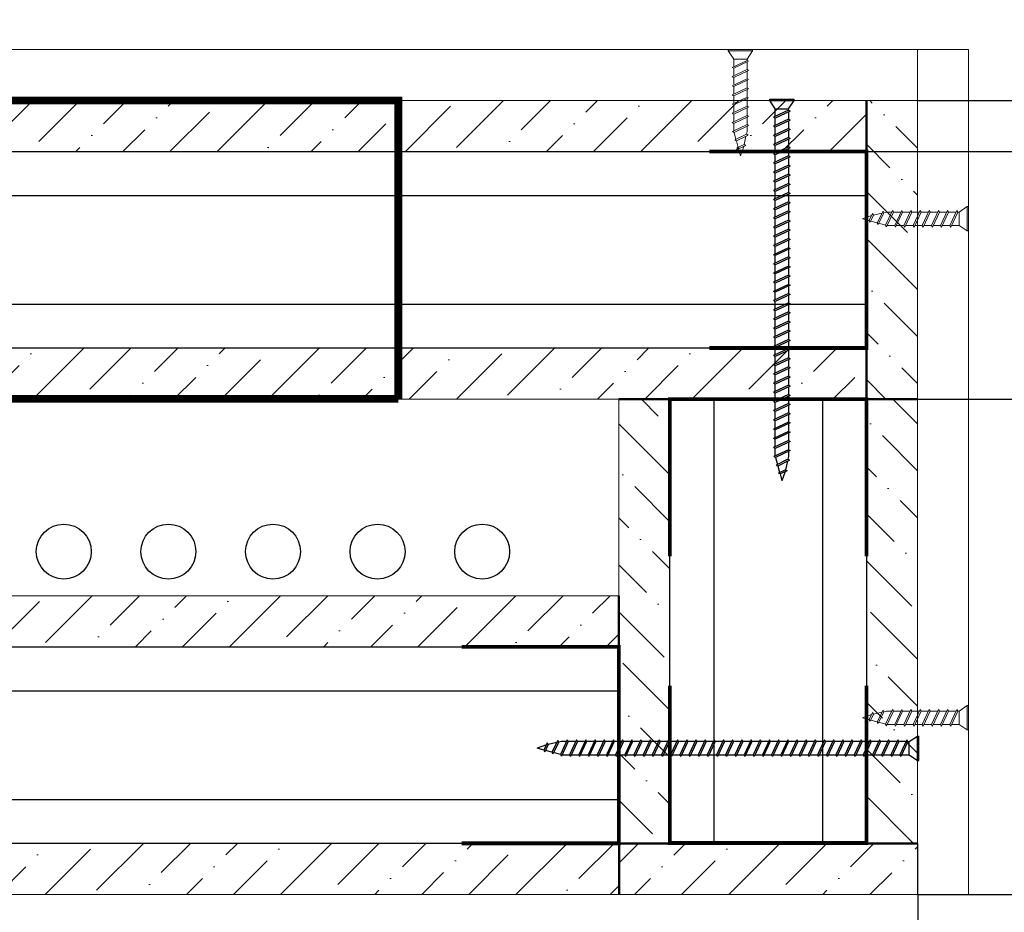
# Model space of a CAD drawing. Header units: millimetres. Extents: x 2030 to 88079, y 1212 to 81252.
# Tile 6 of 30: x 30199 to 34184, y 41047 to 44660. Entities that reach past the tile are written whole.
import ezdxf

# ---------------------------------------------------------------- set-up
doc = ezdxf.new("R2010")
doc.units = ezdxf.units.MM
doc.linetypes.add('HIDDEN2', pattern=[4.7625, 3.175, -1.5875])
doc.layers.add('01_Техстронг Плита', color=32, linetype='Continuous', lineweight=9)
doc.layers.add('Расходные материалы', color=252, linetype='Continuous', lineweight=9)
for name, color, linetype, lineweight, true_color in [('Анкеры и саморезы', 7, 'Continuous', 9, 0x000000), ('Размеры и выноски', 7, 'Continuous', 9, 0x000000), ('траверса', 7, 'Continuous', 9, 0x000000)]:
    doc.layers.add(name, color=color, linetype=linetype, lineweight=lineweight, true_color=true_color)
doc.layers.add('профиль', color=7, linetype='Continuous', true_color=0x000000)
doc.styles.add('ISOCPEUR', font='isocpeur.ttf')
doc.dimstyles.new('ISO-25', dxfattribs={"dimtxt": 2.5, "dimasz": 2.5, "dimexe": 1.25, "dimexo": 0.625, "dimtad": 1, "dimtxsty": 'Standard', "dimcen": 2.5, "dimadec": 0, "dimazin": 0, "dimtfac": 1, "dimtmove": 0, "dimatfit": 3, "dimfxl": 1, "dimarcsym": 0})

# ---------------------------------------------------------------- blocks, each defined once
blk = doc.blocks.new('_Oblique')
at = {"color": 0, "linetype": 'ByBlock', "lineweight": -2}
blk.add_line((-0.5, -0.5), (0.5, 0.5), dxfattribs=at)
blk = doc.blocks.new('*D340')
at = {"layer": 'Defpoints', "color": 0, "transparency": 16777216}
for p in [(33833.6, 41119.4), (28232.1, 39692.2), (33833.6, 37555.2)]:
    blk.add_point(p, dxfattribs=at)
at = {"layer": 'Размеры и выноски', "color": 0, "lineweight": -2, "transparency": 16777216}
for p, q in [((33833.6, 41118.8), (33833.6, 37554)), ((28232.1, 39691.6), (28232.1, 37554)), ((28232.1, 37555.2), (33833.6, 37555.2))]:
    blk.add_line(p, q, dxfattribs=at)
at = {"layer": 'Размеры и выноски', "color": 0, "lineweight": -2, "transparency": 16777216, "xscale": 2.5, "yscale": 2.5, "zscale": 2.5, "rotation": 180}
blk.add_blockref('_Oblique', (28232.1, 37555.2), dxfattribs=at)
at = {"layer": 'Размеры и выноски', "color": 0, "lineweight": -2, "transparency": 16777216, "xscale": 2.5, "yscale": 2.5, "zscale": 2.5}
blk.add_blockref('_Oblique', (33833.6, 37555.2), dxfattribs=at)
at = {"layer": 'Размеры и выноски', "color": 0, "transparency": 16777216, "insert": (31032.9, 37768.7), "char_height": 250, "attachment_point": 5, "style": 'ISOCPEUR'}
blk.add_mtext('{\\H1.70293x;L}', dxfattribs=at)
blk = doc.blocks.new('*D332')
at = {"layer": 'Defpoints', "color": 0, "transparency": 16777216}
for p in [(37969.6, 44333.4), (33833.6, 41119.4), (38091.8, 41119.4)]:
    blk.add_point(p, dxfattribs=at)
at = {"layer": 'Размеры и выноски', "color": 0, "lineweight": -2, "transparency": 16777216}
for p, q in [((37970.3, 44333.4), (38093.1, 44333.4)), ((38091.8, 44333.4), (38091.8, 41119.4)), ((33834.3, 41119.4), (38093.1, 41119.4))]:
    blk.add_line(p, q, dxfattribs=at)
at = {"layer": 'Размеры и выноски', "color": 0, "lineweight": -2, "transparency": 16777216, "xscale": 2.5, "yscale": 2.5, "zscale": 2.5}
for p, rotation in [((38091.8, 44333.4), 90), ((38091.8, 41119.4), 270)]:
    blk.add_blockref('_Oblique', p, dxfattribs=dict(at, rotation=rotation))
at = {"layer": 'Размеры и выноски', "color": 0, "transparency": 16777216, "insert": (37878.3, 42726.4), "char_height": 250, "attachment_point": 5, "rotation": 90, "style": 'ISOCPEUR'}
blk.add_mtext('{\\H1.70293x;h}', dxfattribs=at)
blk = doc.blocks.new('*D334')
at = {"layer": 'Defpoints', "color": 0, "transparency": 16777216}
for p in [(36275.3, 44333.4), (37494.6, 44333.4), (33447.9, 43123.8)]:
    blk.add_point(p, dxfattribs=at)
at = {"layer": 'Размеры и выноски', "color": 0, "lineweight": -2, "transparency": 16777216}
for p, q in [((36275.9, 44333.4), (37495.8, 44333.4)), ((37494.6, 43123.8), (37494.6, 44333.4)), ((33448.5, 43123.8), (37495.8, 43123.8))]:
    blk.add_line(p, q, dxfattribs=at)
at = {"layer": 'Размеры и выноски', "color": 0, "lineweight": -2, "transparency": 16777216, "xscale": 2.5, "yscale": 2.5, "zscale": 2.5}
for p, rotation in [((37494.6, 44333.4), 90), ((37494.6, 43123.8), 270)]:
    blk.add_blockref('_Oblique', p, dxfattribs=dict(at, rotation=rotation))
at = {"layer": 'Размеры и выноски', "color": 0, "transparency": 16777216, "insert": (37281.1, 43728.6), "char_height": 250, "attachment_point": 5, "rotation": 90, "style": 'ISOCPEUR'}
blk.add_mtext('{\\H1.70293x;75}', dxfattribs=at)
blk = doc.blocks.new('*D335')
at = {"layer": 'Defpoints', "color": 0, "transparency": 16777216}
for p in [(33832.7, 44333), (33626.2, 44126.5), (36789.5, 44126.5)]:
    blk.add_point(p, dxfattribs=at)
at = {"layer": 'Размеры и выноски', "color": 0, "lineweight": -2, "transparency": 16777216}
for p, q in [((36789.5, 44333), (36789.5, 45614.7)), ((33833.3, 44333), (36790.7, 44333)), ((36789.5, 44126.5), (36789.5, 44333)), ((33626.8, 44126.5), (36790.7, 44126.5)), ((36789.5, 44126.5), (36789.5, 44124))]:
    blk.add_line(p, q, dxfattribs=at)
at = {"layer": 'Размеры и выноски', "color": 0, "lineweight": -2, "transparency": 16777216, "xscale": 2.5, "yscale": 2.5, "zscale": 2.5}
for p, rotation in [((36789.5, 44333), 270), ((36789.5, 44126.5), 90)]:
    blk.add_blockref('_Oblique', p, dxfattribs=dict(at, rotation=rotation))
at = {"layer": 'Размеры и выноски', "color": 0, "transparency": 16777216, "insert": (36533.4, 45177.7), "char_height": 250, "attachment_point": 5, "rotation": 90, "style": 'ISOCPEUR'}
blk.add_mtext('{\\H1.70293x;12,5}', dxfattribs=at)
blk = doc.blocks.new('Саморез 4.2Х90')
at = {"color": 7}
for p, q in [((-13.7, 243), (4.6, 251.4)), ((-8.6, 245.3), (-0.1, 268.8)), ((4.6, 251.4), (-0.1, 268.8)), ((4.6, 251.4), (8.8, 249)), ((-19.6, 216.2), (10.1, 231.2)), ((-15.5, 213.8), (14.3, 228.8)), ((-14.3, 218.9), (-9.5, 240.6)), ((-9.5, 240.6), (-13.7, 243)), ((-9.5, 240.6), (8.8, 249)), ((10.1, 231.2), (5.6, 247.6)), ((10.1, 231.2), (14.3, 228.8)), ((16, 209.4), (11.2, 227.3)), ((-21.1, 192), (16.1, 209.5)), ((-15.5, 213.8), (-19.6, 216.2)), ((-17, 207), (-15.5, 213.8)), ((-17, 189.6), (20.3, 207.1)), ((16.1, 209.5), (20.3, 207.1)), ((-17, 189.6), (-21.1, 192)), ((-21.1, 168.7), (16.7, 186.5)), ((-17, 166.3), (20.9, 184.1)), ((16.7, 186.5), (20.9, 184.1)), ((-17, 166.3), (-21.1, 168.7)), ((-21.1, 145.4), (16.7, 163.2)), ((-17, 143), (20.9, 160.8)), ((16.7, 163.2), (20.9, 160.8)), ((-17, 143), (-21.1, 145.4)), ((-21.1, 122), (16.7, 139.8)), ((-17, 119.6), (20.9, 137.4)), ((16.7, 139.8), (20.9, 137.4)), ((-17, 119.6), (-21.1, 122)), ((-21.1, 98.7), (16.7, 116.5)), ((-17, 96.3), (20.9, 114.1)), ((16.7, 116.5), (20.9, 114.1)), ((-17, 96.3), (-21.1, 98.7)), ((-21.1, 75.4), (16.7, 93.2)), ((-17, 73), (-21.1, 75.4)), ((-17, 73), (20.9, 90.8)), ((16.7, 93.2), (20.9, 90.8)), ((-21.1, 52), (16.7, 69.8)), ((-17, 49.6), (-21.1, 52)), ((-17, 49.6), (20.9, 67.4)), ((16.7, 69.8), (20.9, 67.4)), ((-21.1, 28.7), (16.7, 46.5)), ((-17, 26.3), (-21.1, 28.7)), ((-17, 26.3), (20.9, 44.1)), ((16.7, 46.5), (20.9, 44.1)), ((-17, 23), (-31.1, 2)), ((30.8, 2), (-31.1, 2)), ((-31.1, 2), (-31.1, -1.2)), ((16.7, 23), (-17, 23)), ((16.7, 23), (30.8, 2)), ((30.8, 2), (30.8, -1.2)), ((30.8, -1.2), (-31.1, -1.2))]:
    blk.add_line(p, q, dxfattribs=at)
for points in [[(-17, 194), (-17, 207)], [(16.7, 205.4), (16.7, 186.5)], [(-17, 170.7), (-17, 189.6)], [(16.7, 182.1), (16.7, 163.2)], [(-17, 147.3), (-17, 166.3)], [(16.7, 158.8), (16.7, 139.8)], [(-17, 124), (-17, 143)], [(16.7, 135.5), (16.7, 116.5)], [(-17, 100.7), (-17, 119.6)], [(16.7, 112.1), (16.7, 93.2)], [(-17, 77.3), (-17, 96.3)], [(16.7, 88.8), (16.7, 69.8)], [(-17, 54), (-17, 73)], [(16.7, 65.5), (16.7, 46.5)], [(-17, 30.7), (-17, 49.6)], [(16.7, 42.1), (16.7, 23.2)], [(16.7, 42.1), (16.7, 23.2)]]:
    blk.add_lwpolyline(points, dxfattribs=at)
blk.add_lwpolyline([(-17, 26.3), (-17, 23)])

msp = doc.modelspace()

# ---------------------------------------------------------------- hatches: boundary and pattern name
at = {"layer": '01_Техстронг Плита', "ltscale": 4}
h = msp.add_hatch(dxfattribs=at)
h.set_pattern_fill('ANSI36', color=32, scale=42.429359, angle=-180, style=0)
h.set_pattern_definition([(225, (197761.1, 329579.45), (-71.44247, -261.95573), [336.78304, -67.35661, 0, -67.35661])])
h.paths.add_polyline_path([(28437.508, 44126.496), (28437.508, 44333.016), (33626.158, 44333.016), (33626.158, 44126.496)])
h = msp.add_hatch(dxfattribs=at)
h.set_pattern_fill('ANSI36', color=32, scale=42.429359, angle=-90, style=0)
h.set_pattern_definition([(315, (-251620.28, 205949.31), (261.95573, -71.44247), [336.78304, -67.35661, 0, -67.35661])])
h.paths.add_polyline_path([(33832.678, 43124.375), (33626.158, 43124.375), (33626.158, 44333.036), (33832.678, 44333.036)])
h = msp.add_hatch(dxfattribs=at)
h.set_pattern_fill('ANSI36', color=32, scale=42.429359, angle=-180, style=0)
h.set_pattern_definition([(225, (197967.62, 328577.15), (-71.44247, -261.95573), [336.78304, -67.35661, 0, -67.35661])])
h.paths.add_polyline_path([(28437.529, 43124.191), (28437.529, 43330.711), (33626.158, 43330.711), (33626.158, 43124.191)])
h = msp.add_hatch(dxfattribs=at)
h.set_pattern_fill('ANSI36', color=32, scale=42.429359, angle=-270, style=0)
h.set_pattern_definition([(135, (318076.83, -126405.9), (-261.95573, 71.44247), [336.78304, -67.35661, 0, -67.35661])])
h.paths.add_polyline_path([(32623.874, 43124.191), (32830.393, 43124.191), (32830.393, 41325.938), (32623.874, 41325.938)])
h = msp.add_hatch(dxfattribs=at)
h.set_pattern_fill('ANSI36', color=32, scale=42.429359, angle=-270, style=0)
h.set_pattern_definition([(135, (319079.14, -126199.38), (-261.95573, 71.44247), [336.78304, -67.35661, 0, -67.35661])])
h.paths.add_polyline_path([(33626.179, 43124.212), (33832.698, 43124.212), (33832.698, 41325.938), (33626.179, 41325.938)])
h = msp.add_hatch(dxfattribs=at)
h.set_pattern_fill('ANSI36', color=32, scale=42.429359, angle=-180, style=0)
h.set_pattern_definition([(225, (198764.33, 327574.84), (-71.44247, -261.95573), [336.78304, -67.35661, 0, -67.35661])])
h.paths.add_polyline_path([(29440.731, 42121.887), (29440.731, 42328.406), (32623.874, 42328.406), (32623.874, 42121.887)])
h = msp.add_hatch(dxfattribs=at)
h.set_pattern_fill('ANSI36', color=32, scale=42.429359, angle=-180, style=0)
h.set_pattern_definition([(225, (198970.85, 326572.54), (-71.44247, -261.95573), [336.78304, -67.35661, 0, -67.35661])])
h.paths.add_polyline_path([(29440.751, 41119.582), (29440.751, 41326.101), (32624.975, 41326.101), (32624.975, 41119.582)])
h = msp.add_hatch(dxfattribs=at)
h.set_pattern_fill('ANSI36', color=32, scale=42.429359, angle=-180, style=0)
h.set_pattern_definition([(225, (195449.91, 326572.38), (-71.44247, -261.95573), [336.78304, -67.35661, 0, -67.35661])])
h.paths.add_polyline_path([(32624.975, 41119.419), (32624.975, 41325.938), (33833.637, 41325.938), (33833.637, 41119.419)])

# ---------------------------------------------------------------- linework, layer by layer
at = {"color": 7}
for p, q in [((33234.568, 44338.109), (33333.1, 44338.109)), ((33234.568, 44333.016), (33234.568, 44338.109)), ((33234.568, 44333.016), (33333.1, 44333.016)), ((33257.042, 44299.593), (33234.568, 44333.016)), ((33310.625, 44299.593), (33333.1, 44333.016)), ((33333.1, 44333.016), (33333.1, 44338.109)), ((33310.625, 44294.31), (33250.411, 44265.977)), ((33257.042, 44299.593), (33310.625, 44299.593)), ((33317.257, 44290.481), (33257.042, 44262.149)), ((33310.625, 44294.31), (33317.257, 44290.481)), ((33257.042, 44262.149), (33250.411, 44265.977)), ((33310.625, 44257.173), (33250.411, 44228.841)), ((33317.257, 44253.345), (33257.042, 44225.012)), ((33310.625, 44257.173), (33317.257, 44253.345)), ((33257.042, 44225.012), (33250.411, 44228.841)), ((33310.625, 44220.037), (33250.411, 44191.704)), ((33317.257, 44216.208), (33257.042, 44187.875)), ((33310.625, 44220.037), (33317.257, 44216.208)), ((33257.042, 44187.875), (33250.411, 44191.704)), ((33310.625, 44182.9), (33250.411, 44154.567)), ((33257.042, 44150.739), (33250.411, 44154.567)), ((33317.257, 44179.071), (33257.042, 44150.739)), ((33310.625, 44182.9), (33317.257, 44179.071)), ((33310.625, 44145.763), (33250.411, 44117.431)), ((33257.042, 44113.602), (33250.411, 44117.431)), ((33317.257, 44141.935), (33257.042, 44113.602)), ((33310.625, 44145.763), (33317.257, 44141.935)), ((33310.625, 44108.627), (33250.411, 44080.294)), ((33257.042, 44076.465), (33250.411, 44080.294)), ((33317.257, 44104.798), (33257.042, 44076.465)), ((33310.625, 44108.627), (33317.257, 44104.798)), ((33310.625, 44071.49), (33250.411, 44043.157)), ((33257.042, 44039.329), (33250.411, 44043.157)), ((33310.625, 44034.353), (33250.411, 44006.021)), ((33317.257, 44067.661), (33257.042, 44039.329)), ((33310.625, 44071.49), (33317.257, 44067.661)), ((33310.625, 44034.353), (33317.257, 44030.525)), ((33257.042, 44002.192), (33250.411, 44006.021)), ((33310.625, 43997.217), (33250.411, 43968.884)), ((33317.257, 44030.525), (33257.042, 44002.192)), ((33317.257, 43993.388), (33257.042, 43965.055)), ((33310.625, 43997.217), (33317.257, 43993.388)), ((33257.042, 43965.055), (33250.411, 43968.884)), ((33310.625, 43960.08), (33250.411, 43931.747)), ((33317.257, 43956.251), (33257.042, 43927.919)), ((33310.625, 43960.08), (33317.257, 43956.251)), ((33257.042, 43927.919), (33250.411, 43931.747)), ((33310.625, 43922.943), (33250.411, 43894.611)), ((33317.257, 43919.114), (33257.042, 43890.782)), ((33310.625, 43922.943), (33317.257, 43919.114)), ((33257.042, 43890.782), (33250.411, 43894.611)), ((33310.625, 43885.807), (33250.411, 43857.474)), ((33317.257, 43881.978), (33257.042, 43853.645)), ((33310.625, 43885.807), (33317.257, 43881.978)), ((33257.042, 43853.645), (33250.411, 43857.474)), ((33310.625, 43848.67), (33250.411, 43820.337)), ((33317.257, 43844.841), (33257.042, 43816.509)), ((33310.625, 43848.67), (33317.257, 43844.841)), ((33257.042, 43816.509), (33250.411, 43820.337)), ((33310.625, 43811.533), (33250.411, 43783.201)), ((33317.257, 43807.704), (33257.042, 43779.372)), ((33310.625, 43811.533), (33317.257, 43807.704)), ((33257.042, 43779.372), (33250.411, 43783.201)), ((33310.625, 43774.397), (33250.411, 43746.064)), ((33317.257, 43770.568), (33257.042, 43742.235)), ((33310.625, 43774.397), (33317.257, 43770.568)), ((33257.042, 43742.235), (33250.411, 43746.064)), ((33310.625, 43737.26), (33250.411, 43708.927)), ((33317.257, 43733.431), (33257.042, 43705.099)), ((33310.625, 43737.26), (33317.257, 43733.431)), ((33257.042, 43705.099), (33250.411, 43708.927)), ((33310.625, 43700.123), (33250.411, 43671.791)), ((33317.257, 43696.294), (33257.042, 43667.962)), ((33310.625, 43700.123), (33317.257, 43696.294)), ((33257.042, 43667.962), (33250.411, 43671.791)), ((33310.625, 43662.987), (33250.411, 43634.654)), ((33257.042, 43630.825), (33250.411, 43634.654)), ((33317.257, 43659.158), (33257.042, 43630.825)), ((33310.625, 43662.987), (33317.257, 43659.158)), ((33310.625, 43625.85), (33250.411, 43597.517)), ((33257.042, 43593.689), (33250.411, 43597.517)), ((33317.257, 43622.021), (33257.042, 43593.689)), ((33310.625, 43625.85), (33317.257, 43622.021)), ((33310.625, 43588.713), (33250.411, 43560.381)), ((33257.042, 43556.552), (33250.411, 43560.381)), ((33317.257, 43584.884), (33257.042, 43556.552)), ((33310.625, 43588.713), (33317.257, 43584.884)), ((33310.625, 43551.577), (33250.411, 43523.244)), ((33257.042, 43519.415), (33250.411, 43523.244)), ((33317.257, 43547.748), (33257.042, 43519.415)), ((33310.625, 43551.577), (33317.257, 43547.748)), ((33310.625, 43514.44), (33250.411, 43486.107)), ((33257.042, 43482.279), (33250.411, 43486.107)), ((33310.625, 43477.303), (33250.411, 43448.971)), ((33317.257, 43510.611), (33257.042, 43482.279)), ((33310.625, 43514.44), (33317.257, 43510.611)), ((33310.625, 43477.303), (33317.257, 43473.474)), ((33257.042, 43445.142), (33250.411, 43448.971)), ((33310.625, 43440.167), (33250.411, 43411.834)), ((33317.257, 43473.474), (33257.042, 43445.142)), ((33317.257, 43436.338), (33257.042, 43408.005)), ((33310.625, 43440.167), (33317.257, 43436.338)), ((33257.042, 43408.005), (33250.411, 43411.834)), ((33310.625, 43403.03), (33250.411, 43374.697)), ((33317.257, 43399.201), (33257.042, 43370.869)), ((33310.625, 43403.03), (33317.257, 43399.201)), ((33257.042, 43370.869), (33250.411, 43374.697)), ((33310.625, 43365.893), (33250.411, 43337.561)), ((33317.257, 43362.064), (33257.042, 43333.732)), ((33310.625, 43365.893), (33317.257, 43362.064)), ((33257.042, 43333.732), (33250.411, 43337.561)), ((33310.625, 43328.757), (33250.411, 43300.424)), ((33317.257, 43324.928), (33257.042, 43296.595)), ((33310.625, 43328.757), (33317.257, 43324.928)), ((33257.042, 43296.595), (33250.411, 43300.424)), ((33310.625, 43291.62), (33250.411, 43263.287)), ((33317.257, 43287.791), (33257.042, 43259.459)), ((33310.625, 43291.62), (33317.257, 43287.791)), ((33257.042, 43259.459), (33250.411, 43263.287)), ((33310.625, 43254.483), (33250.411, 43226.151)), ((33317.257, 43250.654), (33257.042, 43222.322)), ((33310.625, 43254.483), (33317.257, 43250.654)), ((33257.042, 43222.322), (33250.411, 43226.151)), ((33310.625, 43217.347), (33250.411, 43189.014)), ((33317.257, 43213.518), (33257.042, 43185.185)), ((33310.625, 43217.347), (33317.257, 43213.518)), ((33257.042, 43185.185), (33250.411, 43189.014)), ((33310.625, 43180.21), (33250.411, 43151.877)), ((33317.257, 43176.381), (33257.042, 43148.049)), ((33310.625, 43180.21), (33317.257, 43176.381)), ((33257.042, 43148.049), (33250.411, 43151.877)), ((33310.625, 43143.073), (33250.411, 43114.741)), ((33317.257, 43139.244), (33257.042, 43110.912)), ((33310.625, 43143.073), (33317.257, 43139.244)), ((33257.042, 43110.912), (33250.411, 43114.741)), ((33310.625, 43105.937), (33250.411, 43077.604)), ((33257.042, 43073.775), (33250.411, 43077.604)), ((33317.257, 43102.108), (33257.042, 43073.775)), ((33310.625, 43105.937), (33317.257, 43102.108)), ((33310.625, 43068.8), (33250.411, 43040.467)), ((33257.042, 43036.639), (33250.411, 43040.467)), ((33317.257, 43064.971), (33257.042, 43036.639)), ((33310.625, 43068.8), (33317.257, 43064.971)), ((33310.625, 43031.663), (33250.411, 43003.331)), ((33257.042, 42999.502), (33250.411, 43003.331)), ((33317.257, 43027.834), (33257.042, 42999.502)), ((33310.625, 43031.663), (33317.257, 43027.834)), ((33310.625, 42993.833), (33250.411, 42965.5)), ((33257.042, 42961.672), (33250.411, 42965.5)), ((33317.257, 42990.004), (33257.042, 42961.672)), ((33310.625, 42993.833), (33317.257, 42990.004)), ((33310.625, 42956.696), (33250.411, 42928.364)), ((33257.042, 42924.535), (33250.411, 42928.364)), ((33310.625, 42919.56), (33251.308, 42891.745)), ((33317.257, 42952.868), (33257.042, 42924.535)), ((33310.625, 42956.696), (33317.257, 42952.868)), ((33310.625, 42919.56), (33317.257, 42915.731)), ((33257.94, 42887.917), (33251.308, 42891.745)), ((33317.257, 42915.731), (33257.94, 42887.917)), ((33258.122, 42888.002), (33265.84, 42859.661)), ((33308.199, 42881.022), (33260.926, 42857.183)), ((33310.625, 42891.965), (33308.199, 42881.022)), ((33308.199, 42881.022), (33314.831, 42877.194)), ((33267.558, 42853.354), (33260.926, 42857.183)), ((33314.831, 42877.194), (33267.558, 42853.354)), ((33267.558, 42853.354), (33274.639, 42827.353)), ((33298.758, 42838.435), (33269.672, 42825.071)), ((33306.409, 42872.947), (33298.758, 42838.435)), ((33298.758, 42838.435), (33305.389, 42834.606)), ((33276.303, 42821.242), (33269.672, 42825.071)), ((33305.389, 42834.606), (33276.303, 42821.242)), ((33276.303, 42821.242), (33283.834, 42793.591)), ((33297.247, 42830.865), (33283.834, 42793.591)), ((32330.547, 41724.688), (32293.273, 41711.275)), ((32334.288, 41732.83), (32320.924, 41703.744)), ((32338.117, 41726.199), (32324.753, 41697.113)), ((32338.117, 41726.199), (32334.288, 41732.83)), ((32372.629, 41733.85), (32338.117, 41726.199)), ((32376.876, 41742.272), (32353.037, 41694.999)), ((32380.705, 41735.64), (32356.865, 41688.367)), ((32380.705, 41735.64), (32376.876, 41742.272)), ((32391.648, 41738.066), (32380.705, 41735.64)), ((32415.413, 41744.698), (32387.599, 41685.381)), ((32419.242, 41738.066), (32391.428, 41678.749)), ((32419.242, 41738.066), (32415.413, 41744.698)), ((32452.55, 41744.698), (32424.217, 41684.483)), ((32456.379, 41738.066), (32428.046, 41677.852)), ((32456.379, 41738.066), (32452.55, 41744.698)), ((32489.687, 41744.698), (32461.354, 41684.483)), ((32493.515, 41738.066), (32465.183, 41677.852)), ((32493.515, 41738.066), (32489.687, 41744.698)), ((32527.517, 41744.698), (32499.184, 41684.483)), ((32531.346, 41738.066), (32503.013, 41677.852)), ((32531.346, 41738.066), (32527.517, 41744.698)), ((32564.654, 41744.698), (32536.321, 41684.483)), ((32568.482, 41738.066), (32540.15, 41677.852)), ((32568.482, 41738.066), (32564.654, 41744.698)), ((32601.79, 41744.698), (32573.458, 41684.483)), ((32605.619, 41738.066), (32577.286, 41677.852)), ((32605.619, 41738.066), (32601.79, 41744.698)), ((32638.927, 41744.698), (32610.594, 41684.483)), ((32642.756, 41738.066), (32614.423, 41677.852)), ((32642.756, 41738.066), (32638.927, 41744.698)), ((32676.064, 41744.698), (32647.731, 41684.483)), ((32679.892, 41738.066), (32651.56, 41677.852)), ((32679.892, 41738.066), (32676.064, 41744.698)), ((32713.2, 41744.698), (32684.868, 41684.483)), ((32717.029, 41738.066), (32688.696, 41677.852)), ((32717.029, 41738.066), (32713.2, 41744.698)), ((32750.337, 41744.698), (32722.004, 41684.483)), ((32754.166, 41738.066), (32725.833, 41677.852)), ((32754.166, 41738.066), (32750.337, 41744.698)), ((32787.474, 41744.698), (32759.141, 41684.483)), ((32791.302, 41738.066), (32762.97, 41677.852)), ((32791.302, 41738.066), (32787.474, 41744.698)), ((32824.61, 41744.698), (32796.278, 41684.483)), ((32828.439, 41738.066), (32800.106, 41677.852)), ((32828.439, 41738.066), (32824.61, 41744.698)), ((32861.747, 41744.698), (32833.414, 41684.483)), ((32865.576, 41738.066), (32837.243, 41677.852)), ((32865.576, 41738.066), (32861.747, 41744.698)), ((32898.884, 41744.698), (32870.551, 41684.483)), ((32902.712, 41738.066), (32874.38, 41677.852)), ((32902.712, 41738.066), (32898.884, 41744.698)), ((32936.02, 41744.698), (32907.688, 41684.483)), ((32939.849, 41738.066), (32911.516, 41677.852)), ((32939.849, 41738.066), (32936.02, 41744.698)), ((32973.157, 41744.698), (32944.824, 41684.483)), ((32976.986, 41738.066), (32948.653, 41677.852)), ((32976.986, 41738.066), (32973.157, 41744.698)), ((33010.294, 41744.698), (32981.961, 41684.483)), ((33014.122, 41738.066), (32985.79, 41677.852)), ((33014.122, 41738.066), (33010.294, 41744.698)), ((33047.43, 41744.698), (33019.098, 41684.483)), ((33051.259, 41738.066), (33022.926, 41677.852)), ((33051.259, 41738.066), (33047.43, 41744.698)), ((33084.567, 41744.698), (33056.234, 41684.483)), ((33088.396, 41738.066), (33060.063, 41677.852)), ((33088.396, 41738.066), (33084.567, 41744.698)), ((33121.704, 41744.698), (33093.371, 41684.483)), ((33125.532, 41738.066), (33097.2, 41677.852)), ((33125.532, 41738.066), (33121.704, 41744.698)), ((33158.84, 41744.698), (33130.508, 41684.483)), ((33162.669, 41738.066), (33134.336, 41677.852)), ((33162.669, 41738.066), (33158.84, 41744.698)), ((33195.977, 41744.698), (33167.644, 41684.483)), ((33199.806, 41738.066), (33171.473, 41677.852)), ((33199.806, 41738.066), (33195.977, 41744.698)), ((33233.114, 41744.698), (33204.781, 41684.483)), ((33236.942, 41738.066), (33208.61, 41677.852)), ((33236.942, 41738.066), (33233.114, 41744.698)), ((33270.25, 41744.698), (33241.918, 41684.483)), ((33274.079, 41738.066), (33245.746, 41677.852)), ((33274.079, 41738.066), (33270.25, 41744.698)), ((33307.387, 41744.698), (33279.054, 41684.483)), ((33311.216, 41738.066), (33282.883, 41677.852)), ((33311.216, 41738.066), (33307.387, 41744.698)), ((33344.524, 41744.698), (33316.191, 41684.483)), ((33348.352, 41738.066), (33320.02, 41677.852)), ((33348.352, 41738.066), (33344.524, 41744.698)), ((33381.66, 41744.698), (33353.328, 41684.483)), ((33385.489, 41738.066), (33357.156, 41677.852)), ((33385.489, 41738.066), (33381.66, 41744.698)), ((33418.797, 41744.698), (33390.464, 41684.483)), ((33422.626, 41738.066), (33394.293, 41677.852)), ((33422.626, 41738.066), (33418.797, 41744.698)), ((33455.934, 41744.698), (33427.601, 41684.483)), ((33459.762, 41738.066), (33431.43, 41677.852)), ((33459.762, 41738.066), (33455.934, 41744.698)), ((33493.07, 41744.698), (33464.738, 41684.483)), ((33496.899, 41738.066), (33468.566, 41677.852)), ((33496.899, 41738.066), (33493.07, 41744.698)), ((33530.207, 41744.698), (33501.874, 41684.483)), ((33534.036, 41738.066), (33505.703, 41677.852)), ((33534.036, 41738.066), (33530.207, 41744.698)), ((33567.344, 41744.698), (33539.011, 41684.483)), ((33571.172, 41738.066), (33542.84, 41677.852)), ((33571.172, 41738.066), (33567.344, 41744.698)), ((33604.48, 41744.698), (33576.148, 41684.483)), ((33608.309, 41738.066), (33579.976, 41677.852)), ((33608.309, 41738.066), (33604.48, 41744.698)), ((33641.617, 41744.698), (33613.284, 41684.483)), ((33645.446, 41738.066), (33617.113, 41677.852)), ((33645.446, 41738.066), (33641.617, 41744.698)), ((33678.754, 41744.698), (33650.421, 41684.483)), ((33682.582, 41738.066), (33654.25, 41677.852)), ((33682.582, 41738.066), (33678.754, 41744.698)), ((33715.89, 41744.698), (33687.558, 41684.483)), ((33719.719, 41738.066), (33691.386, 41677.852)), ((33719.719, 41738.066), (33715.89, 41744.698)), ((33753.027, 41744.698), (33724.694, 41684.483)), ((33756.856, 41738.066), (33728.523, 41677.852)), ((33756.856, 41738.066), (33753.027, 41744.698)), ((33790.164, 41744.698), (33761.831, 41684.483)), ((33793.992, 41738.066), (33765.66, 41677.852)), ((33793.992, 41738.066), (33790.164, 41744.698)), ((33799.275, 41738.066), (33832.698, 41760.541)), ((33799.275, 41684.483), (33799.275, 41738.066)), ((33832.698, 41662.009), (33832.698, 41760.541)), ((33832.698, 41760.541), (33837.791, 41760.541)), ((33837.791, 41662.009), (33837.791, 41760.541)), ((32320.924, 41703.744), (32293.273, 41711.275)), ((32320.924, 41703.744), (32324.753, 41697.113)), ((32353.037, 41694.999), (32327.035, 41702.08)), ((32353.037, 41694.999), (32356.865, 41688.367)), ((32387.684, 41685.563), (32359.343, 41693.281)), ((32387.599, 41685.381), (32391.428, 41678.749)), ((32424.217, 41684.483), (32428.046, 41677.852)), ((32461.354, 41684.483), (32465.183, 41677.852)), ((32499.184, 41684.483), (32503.013, 41677.852)), ((32536.321, 41684.483), (32540.15, 41677.852)), ((32573.458, 41684.483), (32577.286, 41677.852)), ((32610.594, 41684.483), (32614.423, 41677.852)), ((32647.731, 41684.483), (32651.56, 41677.852)), ((32684.868, 41684.483), (32688.696, 41677.852)), ((32722.004, 41684.483), (32725.833, 41677.852)), ((32759.141, 41684.483), (32762.97, 41677.852)), ((32796.278, 41684.483), (32800.106, 41677.852)), ((32833.414, 41684.483), (32837.243, 41677.852)), ((32870.551, 41684.483), (32874.38, 41677.852)), ((32907.688, 41684.483), (32911.516, 41677.852)), ((32944.824, 41684.483), (32948.653, 41677.852)), ((32981.961, 41684.483), (32985.79, 41677.852)), ((33019.098, 41684.483), (33022.926, 41677.852)), ((33056.234, 41684.483), (33060.063, 41677.852)), ((33093.371, 41684.483), (33097.2, 41677.852)), ((33130.508, 41684.483), (33134.336, 41677.852)), ((33167.644, 41684.483), (33171.473, 41677.852)), ((33204.781, 41684.483), (33208.61, 41677.852)), ((33241.918, 41684.483), (33245.746, 41677.852)), ((33279.054, 41684.483), (33282.883, 41677.852)), ((33316.191, 41684.483), (33320.02, 41677.852)), ((33353.328, 41684.483), (33357.156, 41677.852)), ((33390.464, 41684.483), (33394.293, 41677.852)), ((33427.601, 41684.483), (33431.43, 41677.852)), ((33464.738, 41684.483), (33468.566, 41677.852)), ((33501.874, 41684.483), (33505.703, 41677.852)), ((33539.011, 41684.483), (33542.84, 41677.852)), ((33576.148, 41684.483), (33579.976, 41677.852)), ((33613.284, 41684.483), (33617.113, 41677.852)), ((33650.421, 41684.483), (33654.25, 41677.852)), ((33687.558, 41684.483), (33691.386, 41677.852)), ((33724.694, 41684.483), (33728.523, 41677.852)), ((33761.831, 41684.483), (33765.66, 41677.852)), ((33799.275, 41684.483), (33832.698, 41662.009)), ((33832.698, 41662.009), (33837.791, 41662.009))]:
    msp.add_line(p, q, dxfattribs=at)
at = {"color": 1, "lineweight": 50}
for points in [[(33626.158, 44126.496), (33626.158, 44333.016)], [(33626.158, 43124.375), (33626.158, 43330.711)], [(32624.975, 41325.938), (32830.393, 41325.938)], [(33626.179, 41325.938), (33832.698, 41325.938)]]:
    msp.add_lwpolyline(points, dxfattribs=at)
at = {"color": 7}
for points in [[(33257.042, 44269.098), (33257.042, 44299.285)], [(33257.042, 44269.098), (33257.042, 44299.285)], [(33310.625, 44287.361), (33310.625, 44257.173)], [(33257.042, 44231.961), (33257.042, 44262.149)], [(33310.625, 44250.224), (33310.625, 44220.037)], [(33257.042, 44194.824), (33257.042, 44225.012)], [(33310.625, 44213.088), (33310.625, 44182.9)], [(33257.042, 44157.688), (33257.042, 44187.875)], [(33310.625, 44175.951), (33310.625, 44145.763)], [(33257.042, 44120.551), (33257.042, 44150.739)], [(33257.042, 44083.414), (33257.042, 44113.602)], [(33310.625, 44138.814), (33310.625, 44108.627)], [(33257.042, 44046.278), (33257.042, 44076.465)], [(33310.625, 44101.678), (33310.625, 44071.49)], [(33257.042, 44009.141), (33257.042, 44039.329)], [(33310.625, 44064.541), (33310.625, 44034.353)], [(33257.042, 43972.004), (33257.042, 44002.192)], [(33310.625, 44027.404), (33310.625, 43997.217)], [(33257.042, 43934.868), (33257.042, 43965.055)], [(33310.625, 43990.268), (33310.625, 43960.08)], [(33257.042, 43897.731), (33257.042, 43927.919)], [(33310.625, 43953.131), (33310.625, 43922.943)], [(33310.625, 43915.994), (33310.625, 43885.807)], [(33257.042, 43860.594), (33257.042, 43890.782)], [(33310.625, 43878.857), (33310.625, 43848.67)], [(33257.042, 43823.458), (33257.042, 43853.645)], [(33310.625, 43841.721), (33310.625, 43811.533)], [(33257.042, 43786.321), (33257.042, 43816.509)], [(33310.625, 43804.584), (33310.625, 43774.397)], [(33257.042, 43749.184), (33257.042, 43779.372)], [(33310.625, 43767.447), (33310.625, 43737.26)], [(33257.042, 43712.048), (33257.042, 43742.235)], [(33310.625, 43730.311), (33310.625, 43700.123)], [(33257.042, 43674.911), (33257.042, 43705.099)], [(33310.625, 43693.174), (33310.625, 43662.987)], [(33257.042, 43637.774), (33257.042, 43667.962)], [(33310.625, 43656.037), (33310.625, 43625.85)], [(33257.042, 43600.638), (33257.042, 43630.825)], [(33310.625, 43618.901), (33310.625, 43588.713)], [(33257.042, 43563.501), (33257.042, 43593.689)], [(33257.042, 43526.364), (33257.042, 43556.552)], [(33310.625, 43581.764), (33310.625, 43551.577)], [(33257.042, 43489.228), (33257.042, 43519.415)], [(33310.625, 43544.627), (33310.625, 43514.44)], [(33257.042, 43452.091), (33257.042, 43482.279)], [(33310.625, 43507.491), (33310.625, 43477.303)], [(33257.042, 43414.954), (33257.042, 43445.142)], [(33310.625, 43470.354), (33310.625, 43440.167)], [(33257.042, 43377.818), (33257.042, 43408.005)], [(33310.625, 43433.217), (33310.625, 43403.03)], [(33310.625, 43396.081), (33310.625, 43365.893)], [(33257.042, 43340.681), (33257.042, 43370.869)], [(33310.625, 43358.944), (33310.625, 43328.757)], [(33257.042, 43303.544), (33257.042, 43333.732)], [(33310.625, 43321.807), (33310.625, 43291.62)], [(33257.042, 43266.408), (33257.042, 43296.595)], [(33310.625, 43284.671), (33310.625, 43254.483)], [(33257.042, 43229.271), (33257.042, 43259.459)], [(33310.625, 43247.534), (33310.625, 43217.347)], [(33257.042, 43192.134), (33257.042, 43222.322)], [(33310.625, 43210.397), (33310.625, 43180.21)], [(33257.042, 43154.998), (33257.042, 43185.185)], [(33310.625, 43173.261), (33310.625, 43143.073)], [(33257.042, 43117.861), (33257.042, 43148.049)], [(33310.625, 43136.124), (33310.625, 43105.937)], [(33257.042, 43080.724), (33257.042, 43110.912)], [(33310.625, 43098.987), (33310.625, 43068.8)], [(33257.042, 43043.588), (33257.042, 43073.775)], [(33310.625, 43061.851), (33310.625, 43031.663)], [(33257.042, 43006.451), (33257.042, 43036.639)], [(33257.042, 42969.314), (33257.042, 42999.502)], [(33310.625, 43024.714), (33310.625, 42994.527)], [(33257.042, 42931.484), (33257.042, 42961.672)], [(33310.625, 42986.884), (33310.625, 42956.696)], [(33257.042, 42894.434), (33257.042, 42924.535)], [(33310.625, 42949.747), (33310.625, 42919.56)], [(33310.625, 42912.621), (33310.625, 42891.965)], [(32412.304, 41738.066), (32391.648, 41738.066)], [(32449.43, 41738.066), (32419.242, 41738.066)], [(32486.566, 41738.066), (32456.379, 41738.066)], [(32524.397, 41738.066), (32494.209, 41738.066)], [(32561.533, 41738.066), (32531.346, 41738.066)], [(32598.67, 41738.066), (32568.482, 41738.066)], [(32635.807, 41738.066), (32605.619, 41738.066)], [(32672.943, 41738.066), (32642.756, 41738.066)], [(32710.08, 41738.066), (32679.892, 41738.066)], [(32747.217, 41738.066), (32717.029, 41738.066)], [(32784.353, 41738.066), (32754.166, 41738.066)], [(32821.49, 41738.066), (32791.302, 41738.066)], [(32858.627, 41738.066), (32828.439, 41738.066)], [(32895.763, 41738.066), (32865.576, 41738.066)], [(32932.9, 41738.066), (32902.712, 41738.066)], [(32970.037, 41738.066), (32939.849, 41738.066)], [(33007.173, 41738.066), (32976.986, 41738.066)], [(33044.31, 41738.066), (33014.122, 41738.066)], [(33081.447, 41738.066), (33051.259, 41738.066)], [(33118.583, 41738.066), (33088.396, 41738.066)], [(33155.72, 41738.066), (33125.532, 41738.066)], [(33192.857, 41738.066), (33162.669, 41738.066)], [(33229.993, 41738.066), (33199.806, 41738.066)], [(33267.13, 41738.066), (33236.942, 41738.066)], [(33304.267, 41738.066), (33274.079, 41738.066)], [(33341.403, 41738.066), (33311.216, 41738.066)], [(33378.54, 41738.066), (33348.352, 41738.066)], [(33415.677, 41738.066), (33385.489, 41738.066)], [(33452.813, 41738.066), (33422.626, 41738.066)], [(33489.95, 41738.066), (33459.762, 41738.066)], [(33527.087, 41738.066), (33496.899, 41738.066)], [(33564.223, 41738.066), (33534.036, 41738.066)], [(33601.36, 41738.066), (33571.172, 41738.066)], [(33638.497, 41738.066), (33608.309, 41738.066)], [(33675.633, 41738.066), (33645.446, 41738.066)], [(33712.77, 41738.066), (33682.582, 41738.066)], [(33749.907, 41738.066), (33719.719, 41738.066)], [(33787.043, 41738.066), (33756.856, 41738.066)], [(32394.116, 41684.483), (32424.217, 41684.483)], [(32431.167, 41684.483), (32461.354, 41684.483)], [(32468.997, 41684.483), (32499.184, 41684.483)], [(32506.133, 41684.483), (32536.321, 41684.483)], [(32543.27, 41684.483), (32573.458, 41684.483)], [(32580.407, 41684.483), (32610.594, 41684.483)], [(32617.543, 41684.483), (32647.731, 41684.483)], [(32654.68, 41684.483), (32684.868, 41684.483)], [(32691.817, 41684.483), (32722.004, 41684.483)], [(32728.953, 41684.483), (32759.141, 41684.483)], [(32766.09, 41684.483), (32796.278, 41684.483)], [(32803.227, 41684.483), (32833.414, 41684.483)], [(32840.363, 41684.483), (32870.551, 41684.483)], [(32877.5, 41684.483), (32907.688, 41684.483)], [(32914.637, 41684.483), (32944.824, 41684.483)], [(32951.773, 41684.483), (32981.961, 41684.483)], [(32988.91, 41684.483), (33019.098, 41684.483)], [(33026.047, 41684.483), (33056.234, 41684.483)], [(33063.183, 41684.483), (33093.371, 41684.483)], [(33100.32, 41684.483), (33130.508, 41684.483)], [(33137.457, 41684.483), (33167.644, 41684.483)], [(33174.593, 41684.483), (33204.781, 41684.483)], [(33211.73, 41684.483), (33241.918, 41684.483)], [(33248.867, 41684.483), (33279.054, 41684.483)], [(33286.003, 41684.483), (33316.191, 41684.483)], [(33323.14, 41684.483), (33353.328, 41684.483)], [(33360.277, 41684.483), (33390.464, 41684.483)], [(33397.413, 41684.483), (33427.601, 41684.483)], [(33434.55, 41684.483), (33464.738, 41684.483)], [(33471.687, 41684.483), (33501.874, 41684.483)], [(33508.823, 41684.483), (33539.011, 41684.483)], [(33545.96, 41684.483), (33576.148, 41684.483)], [(33583.097, 41684.483), (33613.284, 41684.483)], [(33620.233, 41684.483), (33650.421, 41684.483)], [(33657.37, 41684.483), (33687.558, 41684.483)], [(33694.507, 41684.483), (33724.694, 41684.483)], [(33731.643, 41684.483), (33761.831, 41684.483)], [(33768.78, 41684.483), (33798.968, 41684.483)], [(33768.78, 41684.483), (33798.968, 41684.483)]]:
    msp.add_lwpolyline(points, dxfattribs=at)
for points in [[(33310.625, 44294.31), (33310.625, 44299.593)], [(33793.992, 41738.066), (33799.275, 41738.066)]]:
    msp.add_lwpolyline(points)
at = {"color": 7, "lineweight": 50, "const_width": 15.916}
for points in [[(32989.509, 44126.496), (33626.138, 44126.496), (33626.138, 43330.711), (32989.509, 43330.711)], [(33626.179, 42487.46), (33626.179, 43124.088), (32830.393, 43124.088), (32830.393, 42487.46)], [(31987.245, 42121.724), (32623.874, 42121.724), (32623.874, 41325.938), (31987.245, 41325.938)], [(33626.179, 41963.81), (33626.179, 41327.182), (32830.393, 41327.182), (32830.393, 41963.81)]]:
    msp.add_lwpolyline(points, dxfattribs=at)
at = {"color": 7, "lineweight": 50}
for points in [[(32623.874, 43124.191), (32830.393, 43124.191)], [(33626.179, 43123.764), (33832.678, 43124.375)], [(32623.874, 42121.887), (32623.874, 42327.607)], [(32624.975, 41325.938), (32624.975, 41119.582)]]:
    msp.add_lwpolyline(points, dxfattribs=at)
at = {"color": 253, "lineweight": 30, "ltscale": 5}
for centre in [(30377.569, 42506.994), (30800.88, 42506.994), (31224.192, 42506.994), (31647.503, 42506.994), (32070.814, 42506.994)]:
    msp.add_circle(centre, 111.17, dxfattribs=at)
at = {"layer": '01_Техстронг Плита', "color": 5, "ltscale": 4}
for points in [[(28230.989, 44333.016), (28230.989, 44539.535), (33832.678, 44539.535), (33832.678, 44333.016)], [(34039.197, 41118.933), (33832.678, 41118.933), (33832.678, 44538.849), (34039.197, 44538.849)]]:
    msp.add_lwpolyline(points, close=True, dxfattribs=at)
at = {"layer": '01_Техстронг Плита', "color": 32, "ltscale": 4}
for points in [[(28437.508, 44126.496), (28437.508, 44333.016), (33626.158, 44333.016), (33626.158, 44126.496)], [(33832.678, 43124.375), (33626.158, 43124.375), (33626.158, 44333.036), (33832.678, 44333.036)], [(28437.529, 43124.191), (28437.529, 43330.711), (33626.158, 43330.711), (33626.158, 43124.191)], [(32623.874, 43124.191), (32830.393, 43124.191), (32830.393, 41325.938), (32623.874, 41325.938)], [(33626.179, 43124.212), (33832.698, 43124.212), (33832.698, 41325.938), (33626.179, 41325.938)], [(29440.731, 42121.887), (29440.731, 42328.406), (32623.874, 42328.406), (32623.874, 42121.887)], [(29440.751, 41119.582), (29440.751, 41326.101), (32624.975, 41326.101), (32624.975, 41119.582)], [(32624.975, 41119.419), (32624.975, 41325.938), (33833.637, 41325.938), (33833.637, 41119.419)]]:
    msp.add_lwpolyline(points, close=True, dxfattribs=at)
at = {"layer": 'профиль', "color": 7, "ltscale": 4}
for points in [[(33626.158, 44126.496), (33626.158, 43330.711), (28437.405, 43330.711), (28437.529, 44126.496)], [(33626.179, 41325.938), (32830.393, 41325.938), (32830.393, 43124.315), (33626.179, 43124.191)], [(32623.874, 42121.887), (32623.874, 41326.101), (29440.628, 41326.101), (29440.751, 42121.887)]]:
    msp.add_lwpolyline(points, close=True, dxfattribs=at)
at = {"layer": 'профиль'}
for points in [[(28437.157, 43948.24), (33626.158, 43948.24)], [(28437.157, 43508.855), (33626.158, 43508.855)], [(33008.537, 43124.563), (33008.537, 41325.938)], [(33447.923, 43124.563), (33447.923, 41325.938)], [(29440.38, 41943.631), (32623.874, 41943.631)], [(29440.38, 41504.245), (32623.874, 41504.245)]]:
    msp.add_lwpolyline(points, dxfattribs=at)
at = {"layer": 'Расходные материалы', "color": 253, "linetype": 'Continuous'}
msp.add_line((27029.351, 41118.933), (35409.256, 41118.933), dxfattribs=at)
at = {"layer": 'траверса', "color": 253, "linetype": 'HIDDEN2', "lineweight": 50, "ltscale": 30, "const_width": 31.831}
for points in [[(31731.324, 43125.27), (31731.324, 44333.016), (30139.752, 44333.016)], [(30139.752, 43125.27), (30139.752, 43125.27), (31731.324, 43125.27), (31731.324, 43125.27)]]:
    msp.add_lwpolyline(points, dxfattribs=at)

# ---------------------------------------------------------------- block references
at = {"layer": 'Анкеры и саморезы', "yscale": 1.59157149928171, "zscale": 1.59157149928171}
for p, xscale, rotation in [((33115.773, 44537.382), 1.59157149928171, 180), ((34037.235, 43854.136), -1.59157149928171, 90), ((34037.235, 41834.265), -1.59157149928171, 90)]:
    msp.add_blockref('Саморез 4.2Х90', p, dxfattribs=dict(at, xscale=xscale, rotation=rotation))

# ---------------------------------------------------------------- dimensions: what is measured, and where the dimension line sits
at = {"layer": 'Размеры и выноски'}
for base, p1, p2, text, override, picture, middle in [((36789.474, 44126.517), (33832.678, 44333.036), (33626.158, 44126.517), '{\\H1.70293x;12,5}', {"dimtxt": 250, "dimtxsty": 'ISOCPEUR', "dimblk1": 'Oblique', "dimblk2": 'Oblique', "dimsah": 1, "dimatfit": 0}, '*D335', (36789.474, 45177.701)), ((37494.591, 44333.371), (33447.923, 43123.764), (36275.301, 44333.371), '{\\H1.70293x;75}', {"dimscale": 1, "dimtxt": 250, "dimtxsty": 'ISOCPEUR', "dimblk1": 'Oblique', "dimblk2": 'Oblique', "dimsah": 1, "dimatfit": 0}, '*D334', (37494.591, 43728.567)), ((38091.824, 41119.419), (37969.632, 44333.371), (33833.637, 41119.419), '{\\H1.70293x;h}', {"dimscale": 1, "dimtxt": 250, "dimtxsty": 'ISOCPEUR', "dimblk1": 'Oblique', "dimblk2": 'Oblique', "dimsah": 1, "dimatfit": 0}, '*D332', (38091.824, 42726.395))]:
    dim = msp.add_linear_dim(base=base, p1=p1, p2=p2, angle=90, text=text, dimstyle='ISO-25', override=override, dxfattribs=at)
    dim.commit()
    dim.dimension.update_dxf_attribs({"geometry": picture, "text_midpoint": middle, "dimtype": 160})
dim = msp.add_linear_dim(base=(33833.637, 37555.21), p1=(28232.09, 39692.207), p2=(33833.637, 41119.419), text='{\\H1.70293x;L}', dimstyle='ISO-25', override={"dimscale": 1, "dimtxt": 250, "dimtxsty": 'ISOCPEUR', "dimblk1": 'Oblique', "dimblk2": 'Oblique', "dimsah": 1, "dimatfit": 0}, dxfattribs=at)
dim.commit()
dim.dimension.update_dxf_attribs({"geometry": '*D340', "text_midpoint": (31032.863, 37555.21), "dimtype": 160})

doc.saveas('drawing.dxf')
